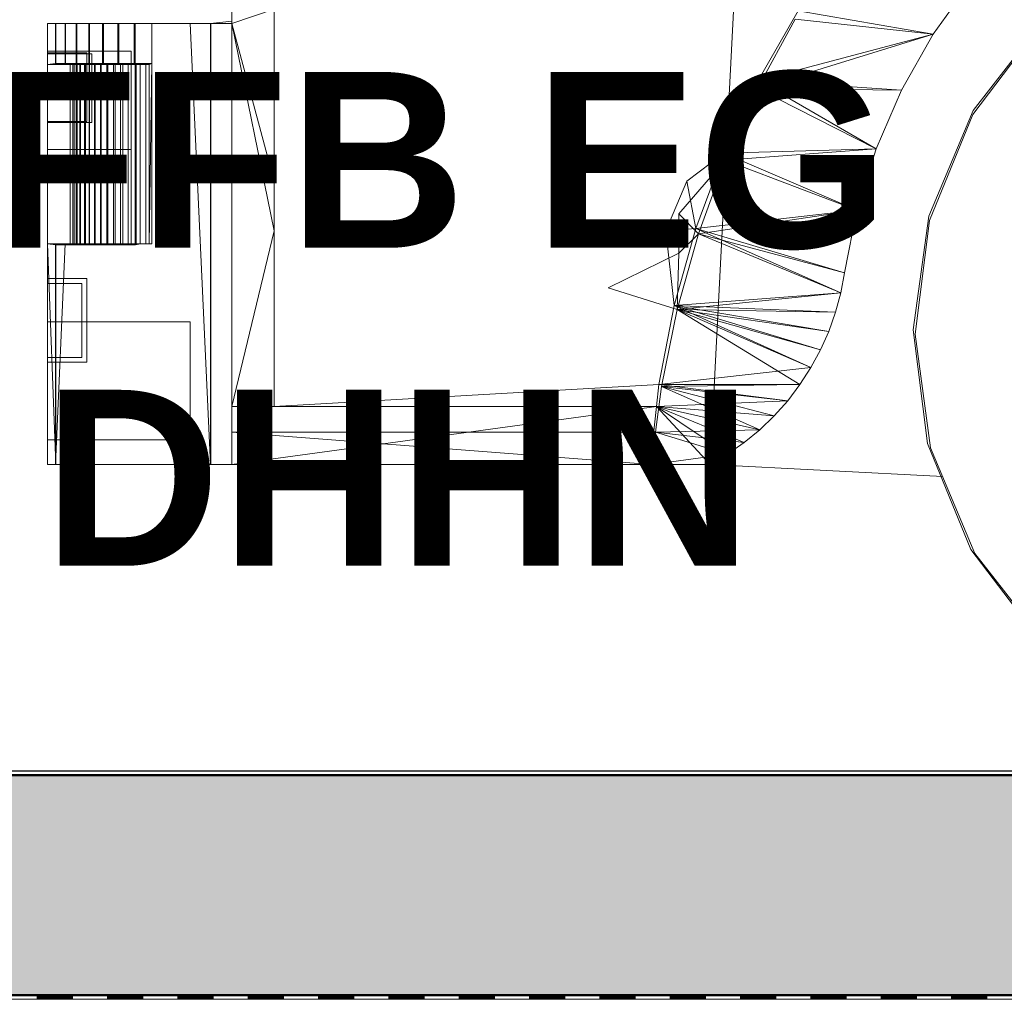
# Model space of a CAD drawing. Header units: metres. Extents: x 1314 to 1415, y -87 to -52.
# Tile 69 of 256: x 1321.31 to 1322.43, y -62.48 to -61.37. Entities that reach past the tile are written whole.
import ezdxf

# ---------------------------------------------------------------- set-up
doc = ezdxf.new("R2010")
doc.units = ezdxf.units.M
doc.header["$PDMODE"] = 65
doc.linetypes.add('AUSGEZOGEN', pattern=[0])
for name, color, linetype, lineweight in [('XR$2$Design', 4, 'AUSGEZOGEN', 13), ('XR$2$Möblierung', 4, 'AUSGEZOGEN', 13), ('XR$2$Wand', 1, 'AUSGEZOGEN', 50), ('XR$3$Maßlinie 1_50', 7, 'AUSGEZOGEN', 25), ('XR$4$Muster', 4, 'AUSGEZOGEN', 13)]:
    doc.layers.add(name, color=color, linetype=linetype, lineweight=lineweight)
doc.styles.add('ARIAL', font='arial.ttf')
doc.dimstyles.new('DIMSTYLE_14', dxfattribs={"dimtxt": 0.175, "dimasz": 0.15, "dimexe": 0, "dimexo": 0, "dimgap": 0.0875, "dimtad": 2, "dimrnd": 0.005, "dimzin": 4, "dimdsep": 46, "dimtxsty": 'ARIAL', "dimblk1": 'ALL_ML_KREIS', "dimblk2": 'ALL_ML_KREIS', "dimsah": 1, "dimcen": 0, "dimclrd": 3, "dimclre": 3, "dimclrt": 3, "dimadec": 0, "dimazin": 0, "dimtfac": 1, "dimtdec": 0, "dimtix": 1, "dimtmove": 2, "dimatfit": 3, "dimfxl": 0, "dimtzin": 0, "dimlwd": 0, "dimlwe": 25, "dimarcsym": 0})
doc.dimstyles.new('DIMSTYLE_5', dxfattribs={"dimtxt": 0.125, "dimasz": 0.15, "dimexe": 0, "dimexo": 0, "dimgap": 0.0625, "dimtad": 2, "dimrnd": 0.005, "dimzin": 4, "dimdsep": 46, "dimtxsty": 'ARIAL', "dimblk1": 'ALL_ML_KREIS', "dimblk2": 'ALL_ML_KREIS', "dimsah": 1, "dimcen": 0, "dimclrd": 3, "dimclre": 3, "dimclrt": 3, "dimadec": 0, "dimazin": 0, "dimtfac": 1, "dimtdec": 0, "dimtix": 1, "dimtmove": 2, "dimatfit": 3, "dimfxl": 0, "dimtzin": 0, "dimlwd": 0, "dimlwe": 25, "dimarcsym": 0})
doc.dimstyles.new('DIMSTYLE_9', dxfattribs={"dimtxt": 0.125, "dimasz": 0.15, "dimexe": 0, "dimexo": 0, "dimgap": 0.0625, "dimtad": 2, "dimrnd": 0.005, "dimzin": 4, "dimdsep": 46, "dimtxsty": 'ARIAL', "dimblk1": 'ALL_ML_KREIS', "dimblk2": 'ALL_ML_KREIS', "dimsah": 1, "dimcen": 0, "dimclrd": 3, "dimclre": 3, "dimclrt": 3, "dimadec": 0, "dimazin": 0, "dimtfac": 1, "dimtdec": 0, "dimtix": 1, "dimtmove": 2, "dimatfit": 3, "dimfxl": 0, "dimtzin": 0, "dimlwd": 0, "dimlwe": 25, "dimarcsym": 0})

# ---------------------------------------------------------------- blocks, each defined once
blk = doc.blocks.new('COMPLEXOBJECT_1')
at = {"layer": 'XR$2$Möblierung', "color": 52, "linetype": 'AUSGEZOGEN', "lineweight": 13, "transparency": 33554687}
for p, q in [((1322.0961, -61.8767), (1322.1354, -61.1198)), ((1322.3921, -61.3282), (1322.3497, -61.3875)), ((1321.5521, -61.3549), (1321.5521, -61.3725)), ((1321.5521, -61.3752), (1321.6003, -61.359)), ((1321.5521, -61.3752), (1321.5521, -61.359)), ((1321.6003, -61.5546), (1321.6003, -61.359)), ((1322.1927, -61.3705), (1322.1501, -61.449)), ((1322.1507, -61.4399), (1322.1964, -61.3608)), ((1322.3497, -61.3875), (1322.1927, -61.3705)), ((1322.1964, -61.3608), (1322.3497, -61.3875)), ((1321.3426, -61.4217), (1321.3426, -61.3752)), ((1321.3426, -61.3752), (1321.3426, -61.4086)), ((1321.3426, -61.3752), (1321.3426, -61.4067)), ((1321.3426, -61.3752), (1321.3426, -61.4098)), ((1321.3426, -61.3752), (1321.352, -61.3752)), ((1321.3518, -61.3752), (1321.3426, -61.3752)), ((1321.3518, -61.4206), (1321.3518, -61.3752)), ((1321.3627, -61.3752), (1321.3518, -61.3752)), ((1321.352, -61.3752), (1321.352, -61.4217)), ((1321.352, -61.3752), (1321.3632, -61.3752)), ((1321.3627, -61.4206), (1321.3627, -61.3752)), ((1321.3753, -61.3752), (1321.3627, -61.3752)), ((1321.3632, -61.3752), (1321.376, -61.3752)), ((1321.3632, -61.4217), (1321.3632, -61.3752)), ((1321.3753, -61.4206), (1321.3753, -61.3752)), ((1321.3895, -61.3752), (1321.3753, -61.3752)), ((1321.376, -61.3752), (1321.3904, -61.3752)), ((1321.376, -61.4217), (1321.376, -61.3752)), ((1321.3895, -61.4206), (1321.3895, -61.3752)), ((1321.4053, -61.3752), (1321.3895, -61.3752)), ((1321.3904, -61.3752), (1321.4063, -61.3752)), ((1321.3904, -61.4217), (1321.3904, -61.3752)), ((1321.4226, -61.3752), (1321.4053, -61.3752)), ((1321.4053, -61.3752), (1321.4053, -61.4206)), ((1321.4063, -61.3752), (1321.4236, -61.3752)), ((1321.4063, -61.4217), (1321.4063, -61.3752)), ((1321.4413, -61.3752), (1321.4226, -61.3752)), ((1321.4226, -61.3752), (1321.4226, -61.4206)), ((1321.4236, -61.3752), (1321.4423, -61.3752)), ((1321.4236, -61.4217), (1321.4236, -61.3752)), ((1321.4613, -61.3752), (1321.4413, -61.3752)), ((1321.4413, -61.3752), (1321.4413, -61.4206)), ((1321.4423, -61.4217), (1321.4423, -61.3752)), ((1321.4423, -61.3752), (1321.4623, -61.3752)), ((1321.4824, -61.3752), (1321.4613, -61.3752)), ((1321.4613, -61.3752), (1321.4613, -61.4206)), ((1321.4623, -61.3752), (1321.4833, -61.3752)), ((1321.5047, -61.3752), (1321.4824, -61.3752)), ((1321.4833, -61.3752), (1321.5054, -61.3752)), ((1321.528, -61.8767), (1321.5047, -61.3752)), ((1321.528, -61.3752), (1321.5047, -61.3752)), ((1321.5054, -61.3752), (1321.5284, -61.3752)), ((1321.5521, -61.3725), (1321.528, -61.3752)), ((1321.528, -61.8767), (1321.528, -61.3752)), ((1321.5284, -61.8767), (1321.5284, -61.3752)), ((1321.5284, -61.3752), (1321.5521, -61.3752)), ((1321.5521, -61.5918), (1321.5521, -61.3725)), ((1321.5521, -61.3752), (1321.5521, -61.8109)), ((1321.5521, -61.3752), (1321.6003, -61.6112)), ((1321.5521, -61.3752), (1321.6003, -61.5546)), ((1322.4735, -61.375), (1322.3948, -61.4788)), ((1322.3951, -61.4743), (1322.475, -61.3714)), ((1322.3497, -61.3875), (1322.1501, -61.449)), ((1322.1507, -61.4399), (1322.3497, -61.3875)), ((1322.3497, -61.3875), (1322.3138, -61.451)), ((1321.3426, -61.4067), (1321.3426, -61.4086)), ((1321.3426, -61.4067), (1321.3426, -61.5184)), ((1321.3426, -61.4098), (1321.3426, -61.4067)), ((1321.3426, -61.488), (1321.3426, -61.4067)), ((1321.3426, -61.4067), (1321.4376, -61.4067)), ((1321.3426, -61.4086), (1321.3426, -61.4217)), ((1321.3426, -61.4086), (1321.3426, -61.4868)), ((1321.3426, -61.5184), (1321.3426, -61.4086)), ((1321.3873, -61.4086), (1321.3426, -61.4086)), ((1321.3426, -61.4098), (1321.3426, -61.488)), ((1321.3426, -61.4217), (1321.3426, -61.4098)), ((1321.3426, -61.6259), (1321.3426, -61.4098)), ((1321.3426, -61.4098), (1321.3426, -61.7549)), ((1321.3426, -61.4098), (1321.3929, -61.4098)), ((1321.3873, -61.4868), (1321.3873, -61.4086)), ((1321.3929, -61.4098), (1321.3929, -61.488)), ((1321.4376, -61.4067), (1321.4376, -61.5184)), ((1321.3426, -61.4217), (1321.3518, -61.4206)), ((1321.4613, -61.4206), (1321.3426, -61.4217)), ((1321.3426, -61.4868), (1321.3426, -61.4217)), ((1321.3426, -61.4217), (1321.3426, -61.6259)), ((1321.3426, -61.4217), (1321.3426, -61.8486)), ((1321.4544, -61.4217), (1321.3426, -61.4217)), ((1321.3426, -61.4217), (1321.3859, -61.4217)), ((1321.3426, -61.4217), (1321.352, -61.4217)), ((1321.3518, -61.4206), (1321.3627, -61.4206)), ((1321.352, -61.4217), (1321.3632, -61.4217)), ((1321.3627, -61.4206), (1321.3753, -61.4206)), ((1321.3632, -61.4217), (1321.376, -61.4217)), ((1321.3714, -61.4217), (1321.3682, -61.4217)), ((1321.3682, -61.4217), (1321.3859, -61.4217)), ((1321.3682, -61.4217), (1321.3682, -61.6259)), ((1321.3752, -61.4217), (1321.3714, -61.4217)), ((1321.3714, -61.4217), (1321.3714, -61.6259)), ((1321.3731, -61.6259), (1321.3731, -61.4217)), ((1321.3731, -61.4217), (1321.4544, -61.4217)), ((1321.3763, -61.4217), (1321.3731, -61.4217)), ((1321.3795, -61.4217), (1321.3752, -61.4217)), ((1321.3752, -61.4217), (1321.3752, -61.6259)), ((1321.3753, -61.4206), (1321.3895, -61.4206)), ((1321.376, -61.4217), (1321.3904, -61.4217)), ((1321.3763, -61.6259), (1321.3763, -61.4217)), ((1321.3803, -61.4217), (1321.3763, -61.4217)), ((1321.3845, -61.4217), (1321.3795, -61.4217)), ((1321.3795, -61.4217), (1321.3795, -61.6259)), ((1321.3803, -61.6259), (1321.3803, -61.4217)), ((1321.385, -61.4217), (1321.3803, -61.4217)), ((1321.39, -61.4217), (1321.3845, -61.4217)), ((1321.3845, -61.4217), (1321.3845, -61.6259)), ((1321.385, -61.6259), (1321.385, -61.4217)), ((1321.3905, -61.4217), (1321.385, -61.4217)), ((1321.3859, -61.4217), (1321.3859, -61.6259)), ((1321.3895, -61.4206), (1321.4053, -61.4206)), ((1321.3961, -61.4217), (1321.39, -61.4217)), ((1321.39, -61.4217), (1321.39, -61.6259)), ((1321.3904, -61.4217), (1321.4063, -61.4217)), ((1321.3905, -61.6259), (1321.3905, -61.4217)), ((1321.3967, -61.4217), (1321.3905, -61.4217)), ((1321.4027, -61.4217), (1321.3961, -61.4217)), ((1321.3961, -61.4217), (1321.3961, -61.6259)), ((1321.3967, -61.6259), (1321.3967, -61.4217)), ((1321.4036, -61.4217), (1321.3967, -61.4217)), ((1321.4099, -61.4217), (1321.4027, -61.4217)), ((1321.4027, -61.4217), (1321.4027, -61.6259)), ((1321.4036, -61.6259), (1321.4036, -61.4217)), ((1321.4112, -61.4217), (1321.4036, -61.4217)), ((1321.4053, -61.4206), (1321.4226, -61.4206)), ((1321.4063, -61.4217), (1321.4236, -61.4217)), ((1321.4176, -61.4217), (1321.4099, -61.4217)), ((1321.4099, -61.4217), (1321.4099, -61.6259)), ((1321.4112, -61.6259), (1321.4112, -61.4217)), ((1321.4195, -61.4217), (1321.4112, -61.4217)), ((1321.4257, -61.4217), (1321.4176, -61.4217)), ((1321.4176, -61.4217), (1321.4176, -61.6259)), ((1321.4195, -61.6259), (1321.4195, -61.4217)), ((1321.4284, -61.4217), (1321.4195, -61.4217)), ((1321.4226, -61.4206), (1321.4413, -61.4206)), ((1321.4423, -61.4217), (1321.4236, -61.4217)), ((1321.4344, -61.4217), (1321.4257, -61.4217)), ((1321.4257, -61.4217), (1321.4257, -61.6259)), ((1321.4284, -61.6259), (1321.4284, -61.4217)), ((1321.4379, -61.4217), (1321.4284, -61.4217)), ((1321.4435, -61.4217), (1321.4344, -61.4217)), ((1321.4344, -61.6259), (1321.4344, -61.4217)), ((1321.4379, -61.6259), (1321.4379, -61.4217)), ((1321.4479, -61.4217), (1321.4379, -61.4217)), ((1321.4413, -61.4206), (1321.4613, -61.4206)), ((1321.4423, -61.627), (1321.4423, -61.4217)), ((1321.4435, -61.4217), (1321.4423, -61.627)), ((1321.4435, -61.4217), (1321.4423, -61.4217)), ((1321.4435, -61.6259), (1321.4435, -61.4217)), ((1321.4479, -61.6259), (1321.4479, -61.4217)), ((1321.4584, -61.4217), (1321.4479, -61.4217)), ((1321.4613, -61.4206), (1321.4544, -61.4217)), ((1321.4544, -61.6259), (1321.4544, -61.4217)), ((1321.4544, -61.4217), (1321.4584, -61.4217)), ((1321.4613, -61.4206), (1321.4584, -61.6259)), ((1321.4613, -61.4206), (1321.4584, -61.4217)), ((1321.4584, -61.4217), (1321.4584, -61.6259)), ((1321.4613, -61.4206), (1321.4613, -61.6259)), ((1322.1118, -61.5226), (1322.1507, -61.4399)), ((1322.1501, -61.449), (1322.1134, -61.5305)), ((1322.2849, -61.5178), (1322.1501, -61.449)), ((1322.3138, -61.451), (1322.1501, -61.449)), ((1322.1507, -61.4399), (1322.2849, -61.5178)), ((1322.1507, -61.4399), (1322.3138, -61.451)), ((1322.3138, -61.451), (1322.2849, -61.5178)), ((1322.3447, -61.5944), (1322.3951, -61.4743)), ((1322.3948, -61.4788), (1322.3455, -61.5994)), ((1321.3426, -61.4868), (1321.3426, -61.7144)), ((1321.3426, -61.8486), (1321.3426, -61.4868)), ((1321.3426, -61.4868), (1321.3426, -61.5184)), ((1321.3426, -61.4868), (1321.3873, -61.4868)), ((1321.3426, -61.488), (1321.3426, -61.7144)), ((1321.3426, -61.5184), (1321.3426, -61.488)), ((1321.3426, -61.488), (1321.3426, -61.7549)), ((1321.3929, -61.488), (1321.3426, -61.488)), ((1321.3426, -61.5184), (1321.3426, -61.7144)), ((1321.4376, -61.5184), (1321.3426, -61.5184)), ((1322.0697, -61.5546), (1322.1118, -61.5226)), ((1322.0798, -61.6082), (1322.1118, -61.5226)), ((1322.1118, -61.5226), (1322.2849, -61.5178)), ((1322.1118, -61.5226), (1322.2631, -61.5874)), ((1322.2849, -61.5178), (1322.1134, -61.5305)), ((1322.2849, -61.5178), (1322.2631, -61.5874)), ((1322.0606, -61.5918), (1322.1134, -61.5305)), ((1322.1134, -61.5305), (1322.0828, -61.6145)), ((1322.2631, -61.5874), (1322.1134, -61.5305)), ((1321.6003, -61.5546), (1321.6003, -61.6112)), ((1322.0458, -61.6112), (1322.0697, -61.5546)), ((1322.0697, -61.5546), (1322.0798, -61.6082)), ((1321.5521, -61.6757), (1321.5521, -61.5918)), ((1322.0606, -61.5918), (1322.0606, -61.6365)), ((1322.0828, -61.6145), (1322.0606, -61.5918)), ((1322.0798, -61.6082), (1322.2631, -61.5874)), ((1322.2631, -61.5874), (1322.0828, -61.6145)), ((1322.2631, -61.5874), (1322.2488, -61.6589)), ((1322.327, -61.7235), (1322.3447, -61.5944)), ((1322.3455, -61.5994), (1322.3292, -61.7286)), ((1321.5521, -61.8109), (1321.6003, -61.6112)), ((1321.6003, -61.8109), (1321.6003, -61.6112)), ((1322.0458, -61.6112), (1322.0798, -61.6082)), ((1322.0551, -61.6961), (1322.0458, -61.6112)), ((1322.0551, -61.6961), (1322.0798, -61.6082)), ((1322.0828, -61.6145), (1322.0586, -61.7005)), ((1322.0828, -61.6145), (1322.0606, -61.6365)), ((1322.0798, -61.6082), (1322.2446, -61.6815)), ((1322.0798, -61.6082), (1322.2488, -61.6589)), ((1322.2446, -61.6815), (1322.0828, -61.6145)), ((1322.2488, -61.6589), (1322.0828, -61.6145)), ((1321.3426, -61.8767), (1321.3426, -61.6259)), ((1321.3426, -61.6259), (1321.352, -61.8767)), ((1321.3426, -61.6259), (1321.352, -61.627)), ((1321.3426, -61.6259), (1321.3426, -61.6654)), ((1321.3426, -61.7604), (1321.3426, -61.6259)), ((1321.3426, -61.6259), (1321.3426, -61.8486)), ((1321.3426, -61.6259), (1321.3426, -61.7549)), ((1321.3426, -61.6259), (1321.3426, -61.6711)), ((1321.3518, -61.6259), (1321.3426, -61.6259)), ((1321.3426, -61.6259), (1321.4544, -61.6259)), ((1321.3426, -61.6259), (1321.3859, -61.6259)), ((1321.4488, -61.6259), (1321.3426, -61.6259)), ((1321.4423, -61.627), (1321.3426, -61.6259)), ((1321.3518, -61.8767), (1321.3518, -61.6259)), ((1321.3627, -61.6259), (1321.3518, -61.8767)), ((1321.3627, -61.6259), (1321.3518, -61.6259)), ((1321.352, -61.8767), (1321.352, -61.627)), ((1321.352, -61.627), (1321.3632, -61.627)), ((1321.3753, -61.6259), (1321.3627, -61.6259)), ((1321.3632, -61.627), (1321.376, -61.627)), ((1321.3859, -61.6259), (1321.3682, -61.6259)), ((1321.3682, -61.6259), (1321.3714, -61.6259)), ((1321.3714, -61.6259), (1321.3752, -61.6259)), ((1321.3763, -61.6259), (1321.3731, -61.6259)), ((1321.3731, -61.6259), (1321.4544, -61.6259)), ((1321.3752, -61.6259), (1321.3795, -61.6259)), ((1321.3895, -61.6259), (1321.3753, -61.6259)), ((1321.376, -61.627), (1321.3904, -61.627)), ((1321.3803, -61.6259), (1321.3763, -61.6259)), ((1321.3795, -61.6259), (1321.3845, -61.6259)), ((1321.385, -61.6259), (1321.3803, -61.6259)), ((1321.3845, -61.6259), (1321.39, -61.6259)), ((1321.3905, -61.6259), (1321.385, -61.6259)), ((1321.3859, -61.6259), (1321.4488, -61.6259)), ((1321.4053, -61.6259), (1321.3895, -61.6259)), ((1321.39, -61.6259), (1321.3961, -61.6259)), ((1321.3904, -61.627), (1321.4063, -61.627)), ((1321.3967, -61.6259), (1321.3905, -61.6259)), ((1321.3961, -61.6259), (1321.4027, -61.6259)), ((1321.4036, -61.6259), (1321.3967, -61.6259)), ((1321.4027, -61.6259), (1321.4099, -61.6259)), ((1321.4112, -61.6259), (1321.4036, -61.6259)), ((1321.4226, -61.6259), (1321.4053, -61.6259)), ((1321.4063, -61.627), (1321.4236, -61.627)), ((1321.4099, -61.6259), (1321.4176, -61.6259)), ((1321.4195, -61.6259), (1321.4112, -61.6259)), ((1321.4176, -61.6259), (1321.4257, -61.6259)), ((1321.4284, -61.6259), (1321.4195, -61.6259)), ((1321.4413, -61.6259), (1321.4226, -61.6259)), ((1321.4236, -61.627), (1321.4423, -61.627)), ((1321.4257, -61.6259), (1321.4344, -61.6259)), ((1321.4379, -61.6259), (1321.4284, -61.6259)), ((1321.4435, -61.6259), (1321.4344, -61.6259)), ((1321.4479, -61.6259), (1321.4379, -61.6259)), ((1321.4613, -61.6259), (1321.4413, -61.6259)), ((1321.4435, -61.6259), (1321.4423, -61.627)), ((1321.4423, -61.627), (1321.4488, -61.6259)), ((1321.4488, -61.6259), (1321.4435, -61.6259)), ((1321.4584, -61.6259), (1321.4479, -61.6259)), ((1321.4613, -61.6259), (1321.4584, -61.6259)), ((1322.0606, -61.6365), (1321.9802, -61.6757)), ((1322.0586, -61.7005), (1322.0606, -61.6365)), ((1322.2488, -61.6589), (1322.2446, -61.6815)), ((1321.3426, -61.6654), (1321.3426, -61.7604)), ((1321.3426, -61.6654), (1321.3426, -61.8486)), ((1321.3426, -61.6654), (1321.3873, -61.6654)), ((1321.3426, -61.6711), (1321.3426, -61.8767)), ((1321.3426, -61.7549), (1321.3426, -61.6711)), ((1321.3426, -61.6711), (1321.3817, -61.6711)), ((1321.3817, -61.6711), (1321.3817, -61.7549)), ((1321.3873, -61.6654), (1321.3873, -61.7604)), ((1321.5521, -61.84), (1321.5521, -61.6757)), ((1322.0586, -61.7005), (1321.9802, -61.6757)), ((1322.0551, -61.6961), (1322.2446, -61.6815)), ((1322.2446, -61.6815), (1322.0586, -61.7005)), ((1322.2446, -61.6815), (1322.2387, -61.7037)), ((1322.0377, -61.7859), (1322.0551, -61.6961)), ((1322.0586, -61.7005), (1322.0408, -61.788)), ((1322.0551, -61.6961), (1322.2108, -61.7666)), ((1322.0551, -61.6961), (1322.2217, -61.7464)), ((1322.0551, -61.6961), (1322.231, -61.7254)), ((1322.0551, -61.6961), (1322.2387, -61.7037)), ((1322.1983, -61.7859), (1322.0586, -61.7005)), ((1322.2108, -61.7666), (1322.0586, -61.7005)), ((1322.2217, -61.7464), (1322.0586, -61.7005)), ((1322.231, -61.7254), (1322.0586, -61.7005)), ((1322.2387, -61.7037), (1322.0586, -61.7005)), ((1322.2387, -61.7037), (1322.231, -61.7254)), ((1321.3426, -61.7144), (1321.3426, -61.8486)), ((1321.3426, -61.7144), (1321.3426, -61.8767)), ((1321.3426, -61.7144), (1321.3426, -61.7549)), ((1321.5047, -61.7144), (1321.3426, -61.7144)), ((1321.5047, -61.8486), (1321.5047, -61.7144)), ((1322.231, -61.7254), (1322.2217, -61.7464)), ((1322.3433, -61.8527), (1322.327, -61.7235)), ((1322.3292, -61.7286), (1322.3469, -61.8577)), ((1322.2217, -61.7464), (1322.2108, -61.7666)), ((1321.3426, -61.7549), (1321.3426, -61.8767)), ((1321.3426, -61.7549), (1321.3817, -61.7549)), ((1321.3426, -61.7604), (1321.3426, -61.8767)), ((1321.3426, -61.7604), (1321.3426, -61.8486)), ((1321.3873, -61.7604), (1321.3426, -61.7604)), ((1322.0377, -61.7859), (1322.2108, -61.7666)), ((1322.2108, -61.7666), (1322.1983, -61.7859)), ((1321.6003, -61.8109), (1322.0377, -61.7859)), ((1322.0408, -61.788), (1322.0342, -61.84)), ((1322.035, -61.8109), (1322.0377, -61.7859)), ((1322.0377, -61.7859), (1322.1844, -61.8042)), ((1322.0377, -61.7859), (1322.1983, -61.7859)), ((1322.1983, -61.7859), (1322.0408, -61.788)), ((1322.1526, -61.8373), (1322.0408, -61.788)), ((1322.1691, -61.8214), (1322.0408, -61.788)), ((1322.1844, -61.8042), (1322.0408, -61.788)), ((1322.1983, -61.7859), (1322.1844, -61.8042)), ((1322.035, -61.8109), (1322.1844, -61.8042)), ((1322.1844, -61.8042), (1322.1691, -61.8214)), ((1321.5521, -61.8767), (1322.035, -61.8109)), ((1321.5521, -61.8109), (1322.035, -61.8109)), ((1321.5521, -61.8767), (1321.5521, -61.8109)), ((1321.6003, -61.8109), (1321.5521, -61.8109)), ((1322.035, -61.8109), (1321.6003, -61.8109)), ((1322.0279, -61.8767), (1322.035, -61.8109)), ((1322.035, -61.8109), (1322.0961, -61.8767)), ((1322.035, -61.8109), (1322.116, -61.865)), ((1322.035, -61.8109), (1322.1348, -61.8519)), ((1322.035, -61.8109), (1322.1526, -61.8373)), ((1322.035, -61.8109), (1322.1691, -61.8214)), ((1322.1691, -61.8214), (1322.1526, -61.8373)), ((1321.5521, -61.8767), (1321.5521, -61.84)), ((1322.0295, -61.8767), (1321.5521, -61.84)), ((1322.0342, -61.84), (1321.5521, -61.84)), ((1322.0342, -61.84), (1322.0295, -61.8767)), ((1322.1526, -61.8373), (1322.0342, -61.84)), ((1322.116, -61.865), (1322.0342, -61.84)), ((1322.1348, -61.8519), (1322.0342, -61.84)), ((1322.1526, -61.8373), (1322.1348, -61.8519)), ((1321.3426, -61.8486), (1321.3426, -61.8767)), ((1321.3426, -61.8486), (1321.5047, -61.8486)), ((1322.1348, -61.8519), (1322.116, -61.865)), ((1322.3926, -61.9733), (1322.3433, -61.8527)), ((1322.3469, -61.8577), (1322.3973, -61.9778)), ((1322.116, -61.865), (1322.0295, -61.8767)), ((1322.116, -61.865), (1322.0961, -61.8767)), ((1321.3426, -61.8767), (1321.3518, -61.8767)), ((1321.3426, -61.8767), (1321.352, -61.8767)), ((1321.352, -61.8767), (1321.3518, -61.8767)), ((1321.3627, -61.8767), (1321.3518, -61.8767)), ((1321.352, -61.8767), (1321.3627, -61.8767)), ((1321.352, -61.8767), (1321.3632, -61.8767)), ((1321.3632, -61.8767), (1321.3627, -61.8767)), ((1321.3753, -61.8767), (1321.3627, -61.8767)), ((1321.3632, -61.8767), (1321.3753, -61.8767)), ((1321.3632, -61.8767), (1321.376, -61.8767)), ((1321.376, -61.8767), (1321.3753, -61.8767)), ((1321.3895, -61.8767), (1321.3753, -61.8767)), ((1321.376, -61.8767), (1321.3895, -61.8767)), ((1321.376, -61.8767), (1321.3904, -61.8767)), ((1321.3904, -61.8767), (1321.3895, -61.8767)), ((1321.4053, -61.8767), (1321.3895, -61.8767)), ((1321.3904, -61.8767), (1321.4053, -61.8767)), ((1321.3904, -61.8767), (1321.4063, -61.8767)), ((1321.4063, -61.8767), (1321.4053, -61.8767)), ((1321.4226, -61.8767), (1321.4053, -61.8767)), ((1321.4063, -61.8767), (1321.4226, -61.8767)), ((1321.4063, -61.8767), (1321.4236, -61.8767)), ((1321.4236, -61.8767), (1321.4226, -61.8767)), ((1321.4413, -61.8767), (1321.4226, -61.8767)), ((1321.4236, -61.8767), (1321.4413, -61.8767)), ((1321.4236, -61.8767), (1321.4423, -61.8767)), ((1321.4423, -61.8767), (1321.4413, -61.8767)), ((1321.4613, -61.8767), (1321.4413, -61.8767)), ((1321.4423, -61.8767), (1321.4613, -61.8767)), ((1321.4423, -61.8767), (1321.4623, -61.8767)), ((1321.4623, -61.8767), (1321.4613, -61.8767)), ((1321.4824, -61.8767), (1321.4613, -61.8767)), ((1321.4623, -61.8767), (1321.4824, -61.8767)), ((1321.4623, -61.8767), (1321.4833, -61.8767)), ((1321.4833, -61.8767), (1321.4824, -61.8767)), ((1321.5047, -61.8767), (1321.4824, -61.8767)), ((1321.4833, -61.8767), (1321.5047, -61.8767)), ((1321.4833, -61.8767), (1321.5054, -61.8767)), ((1321.5054, -61.8767), (1321.5047, -61.8767)), ((1321.528, -61.8767), (1321.5047, -61.8767)), ((1321.5054, -61.8767), (1321.528, -61.8767)), ((1321.5054, -61.8767), (1321.5284, -61.8767)), ((1321.5284, -61.8767), (1321.528, -61.8767)), ((1321.5521, -61.8767), (1321.528, -61.8767)), ((1321.5284, -61.8767), (1321.5521, -61.8767)), ((1322.0279, -61.8767), (1321.5521, -61.8767)), ((1322.0295, -61.8767), (1321.5521, -61.8767)), ((1322.0961, -61.8767), (1322.0279, -61.8767)), ((1322.0279, -61.8767), (1322.0295, -61.8767)), ((1322.0295, -61.8767), (1322.0961, -61.8767)), ((1322.3606, -61.8904), (1322.0961, -61.8767)), ((1322.4713, -62.0771), (1322.3926, -61.9733)), ((1322.3973, -61.9778), (1322.4772, -62.0807))]:
    blk.add_line(p, q, dxfattribs=at)
blk = doc.blocks.new('MUSTERELEMENT_41')
at = {"layer": 'XR$2$Design', "color": 4, "linetype": 'AUSGEZOGEN', "lineweight": 13, "transparency": 33554687}
for p, q in [((1321.251, -62.4797), (1321.331, -62.4797)), ((1321.251, -62.4847), (1321.331, -62.4847)), ((1321.331, -62.4797), (1321.411, -62.4797)), ((1321.331, -62.4797), (1321.331, -62.4847)), ((1321.331, -62.4797), (1321.331, -62.4847)), ((1321.331, -62.4807), (1321.371, -62.4807)), ((1321.331, -62.4817), (1321.371, -62.4817)), ((1321.331, -62.4827), (1321.371, -62.4827)), ((1321.331, -62.4837), (1321.371, -62.4837)), ((1321.331, -62.4847), (1321.411, -62.4847)), ((1321.371, -62.4797), (1321.371, -62.4847)), ((1321.411, -62.4797), (1321.4909, -62.4797)), ((1321.411, -62.4797), (1321.411, -62.4847)), ((1321.411, -62.4797), (1321.411, -62.4847)), ((1321.411, -62.4807), (1321.4509, -62.4807)), ((1321.411, -62.4817), (1321.4509, -62.4817)), ((1321.411, -62.4827), (1321.4509, -62.4827)), ((1321.411, -62.4837), (1321.4509, -62.4837)), ((1321.411, -62.4847), (1321.4909, -62.4847)), ((1321.4509, -62.4797), (1321.4509, -62.4847)), ((1321.4909, -62.4797), (1321.5709, -62.4797)), ((1321.4909, -62.4797), (1321.4909, -62.4847)), ((1321.4909, -62.4797), (1321.4909, -62.4847)), ((1321.4909, -62.4807), (1321.5309, -62.4807)), ((1321.4909, -62.4817), (1321.5309, -62.4817)), ((1321.4909, -62.4827), (1321.5309, -62.4827)), ((1321.4909, -62.4837), (1321.5309, -62.4837)), ((1321.4909, -62.4847), (1321.5709, -62.4847)), ((1321.5309, -62.4797), (1321.5309, -62.4847)), ((1321.5709, -62.4797), (1321.6509, -62.4797)), ((1321.5709, -62.4797), (1321.5709, -62.4847)), ((1321.5709, -62.4797), (1321.5709, -62.4847)), ((1321.5709, -62.4807), (1321.6109, -62.4807)), ((1321.5709, -62.4817), (1321.6109, -62.4817)), ((1321.5709, -62.4827), (1321.6109, -62.4827)), ((1321.5709, -62.4837), (1321.6109, -62.4837)), ((1321.5709, -62.4847), (1321.6509, -62.4847)), ((1321.6109, -62.4797), (1321.6109, -62.4847)), ((1321.6509, -62.4797), (1321.7309, -62.4797)), ((1321.6509, -62.4797), (1321.6509, -62.4847)), ((1321.6509, -62.4797), (1321.6509, -62.4847)), ((1321.6509, -62.4807), (1321.6909, -62.4807)), ((1321.6509, -62.4817), (1321.6909, -62.4817)), ((1321.6509, -62.4827), (1321.6909, -62.4827)), ((1321.6509, -62.4837), (1321.6909, -62.4837)), ((1321.6509, -62.4847), (1321.7309, -62.4847)), ((1321.6909, -62.4797), (1321.6909, -62.4847)), ((1321.7309, -62.4797), (1321.8109, -62.4797)), ((1321.7309, -62.4797), (1321.7309, -62.4847)), ((1321.7309, -62.4797), (1321.7309, -62.4847)), ((1321.7309, -62.4807), (1321.7709, -62.4807)), ((1321.7309, -62.4817), (1321.7709, -62.4817)), ((1321.7309, -62.4827), (1321.7709, -62.4827)), ((1321.7309, -62.4837), (1321.7709, -62.4837)), ((1321.7309, -62.4847), (1321.8109, -62.4847)), ((1321.7709, -62.4797), (1321.7709, -62.4847)), ((1321.8109, -62.4797), (1321.8908, -62.4797)), ((1321.8109, -62.4797), (1321.8109, -62.4847)), ((1321.8109, -62.4797), (1321.8109, -62.4847)), ((1321.8109, -62.4807), (1321.8508, -62.4807)), ((1321.8109, -62.4817), (1321.8508, -62.4817)), ((1321.8109, -62.4827), (1321.8508, -62.4827)), ((1321.8109, -62.4837), (1321.8508, -62.4837)), ((1321.8109, -62.4847), (1321.8908, -62.4847)), ((1321.8508, -62.4797), (1321.8508, -62.4847)), ((1321.8908, -62.4797), (1321.9708, -62.4797)), ((1321.8908, -62.4797), (1321.8908, -62.4847)), ((1321.8908, -62.4797), (1321.8908, -62.4847)), ((1321.8908, -62.4807), (1321.9308, -62.4807)), ((1321.8908, -62.4817), (1321.9308, -62.4817)), ((1321.8908, -62.4827), (1321.9308, -62.4827)), ((1321.8908, -62.4837), (1321.9308, -62.4837)), ((1321.8908, -62.4847), (1321.9708, -62.4847)), ((1321.9308, -62.4797), (1321.9308, -62.4847)), ((1321.9708, -62.4797), (1322.0508, -62.4797)), ((1321.9708, -62.4797), (1321.9708, -62.4847)), ((1321.9708, -62.4797), (1321.9708, -62.4847)), ((1321.9708, -62.4807), (1322.0108, -62.4807)), ((1321.9708, -62.4817), (1322.0108, -62.4817)), ((1321.9708, -62.4827), (1322.0108, -62.4827)), ((1321.9708, -62.4837), (1322.0108, -62.4837)), ((1321.9708, -62.4847), (1322.0508, -62.4847)), ((1322.0108, -62.4797), (1322.0108, -62.4847)), ((1322.0508, -62.4797), (1322.1308, -62.4797)), ((1322.0508, -62.4797), (1322.0508, -62.4847)), ((1322.0508, -62.4797), (1322.0508, -62.4847)), ((1322.0508, -62.4807), (1322.0908, -62.4807)), ((1322.0508, -62.4817), (1322.0908, -62.4817)), ((1322.0508, -62.4827), (1322.0908, -62.4827)), ((1322.0508, -62.4837), (1322.0908, -62.4837)), ((1322.0508, -62.4847), (1322.1308, -62.4847)), ((1322.0908, -62.4797), (1322.0908, -62.4847)), ((1322.1308, -62.4797), (1322.2107, -62.4797)), ((1322.1308, -62.4797), (1322.1308, -62.4847)), ((1322.1308, -62.4797), (1322.1308, -62.4847)), ((1322.1308, -62.4807), (1322.1708, -62.4807)), ((1322.1308, -62.4817), (1322.1708, -62.4817)), ((1322.1308, -62.4827), (1322.1708, -62.4827)), ((1322.1308, -62.4837), (1322.1708, -62.4837)), ((1322.1308, -62.4847), (1322.2107, -62.4847)), ((1322.1708, -62.4797), (1322.1708, -62.4847)), ((1322.2107, -62.4797), (1322.2907, -62.4797)), ((1322.2107, -62.4797), (1322.2107, -62.4847)), ((1322.2107, -62.4797), (1322.2107, -62.4847)), ((1322.2107, -62.4807), (1322.2507, -62.4807)), ((1322.2107, -62.4817), (1322.2507, -62.4817)), ((1322.2107, -62.4827), (1322.2507, -62.4827)), ((1322.2107, -62.4837), (1322.2507, -62.4837)), ((1322.2107, -62.4847), (1322.2907, -62.4847)), ((1322.2507, -62.4797), (1322.2507, -62.4847)), ((1322.2907, -62.4797), (1322.3707, -62.4797)), ((1322.2907, -62.4797), (1322.2907, -62.4847)), ((1322.2907, -62.4797), (1322.2907, -62.4847)), ((1322.2907, -62.4807), (1322.3307, -62.4807)), ((1322.2907, -62.4817), (1322.3307, -62.4817)), ((1322.2907, -62.4827), (1322.3307, -62.4827)), ((1322.2907, -62.4837), (1322.3307, -62.4837)), ((1322.2907, -62.4847), (1322.3707, -62.4847)), ((1322.3307, -62.4797), (1322.3307, -62.4847)), ((1322.3707, -62.4797), (1322.4507, -62.4797)), ((1322.3707, -62.4797), (1322.3707, -62.4847)), ((1322.3707, -62.4797), (1322.3707, -62.4847)), ((1322.3707, -62.4807), (1322.4107, -62.4807)), ((1322.3707, -62.4817), (1322.4107, -62.4817)), ((1322.3707, -62.4827), (1322.4107, -62.4827)), ((1322.3707, -62.4837), (1322.4107, -62.4837)), ((1322.3707, -62.4847), (1322.4507, -62.4847)), ((1322.4107, -62.4797), (1322.4107, -62.4847))]:
    blk.add_line(p, q, dxfattribs=at)
blk = doc.blocks.new('ALL_ML_KREIS')
at = {"color": 0, "linetype": 'ByBlock', "lineweight": -2}
for p, q in [((0, -0.5), (0, 0.5)), ((-1, 0), (0.5, 0))]:
    blk.add_line(p, q, dxfattribs=at)
blk.add_circle((0, 0), 0.15, dxfattribs=at)
blk = doc.blocks.new('*D82')
at = {"layer": 'DEFPOINTS', "color": 3, "linetype": 'AUSGEZOGEN', "lineweight": 25, "transparency": 33554687}
for p in [(1318.1917, -55.1748), (1332.4917, -56.3136), (1318.1917, -64.661)]:
    blk.add_point(p, dxfattribs=at)
at = {"layer": 'XR$3$Maßlinie 1_50', "color": 3, "linetype": 'AUSGEZOGEN', "lineweight": -2, "transparency": 33554687}
for p, q in [((1318.1917, -64.361), (1318.1917, -64.661)), ((1332.4917, -64.361), (1332.4917, -64.661)), ((1318.1917, -64.661), (1332.4917, -64.661))]:
    blk.add_line(p, q, dxfattribs=at)
at = {"layer": 'XR$3$Maßlinie 1_50', "color": 3, "linetype": 'AUSGEZOGEN', "lineweight": 25, "transparency": 33554687, "xscale": 0.15, "yscale": 0.15, "zscale": 0.15, "rotation": 180}
blk.add_blockref('ALL_ML_KREIS', (1318.1917, -64.661), dxfattribs=at)
at = {"layer": 'XR$3$Maßlinie 1_50', "color": 3, "linetype": 'AUSGEZOGEN', "lineweight": 25, "transparency": 33554687, "xscale": 0.15, "yscale": 0.15, "zscale": 0.15}
blk.add_blockref('ALL_ML_KREIS', (1332.4917, -64.661), dxfattribs=at)
at = {"layer": 'XR$3$Maßlinie 1_50', "color": 3, "linetype": 'AUSGEZOGEN', "lineweight": 25, "transparency": 33554687, "insert": (1325.3461, -64.5463), "char_height": 0.125, "width": 0.625, "attachment_point": 5, "style": 'ARIAL'}
blk.add_mtext('\\A1;{\\A1;{14.30\\H0.082500;\\S^ ;}}', dxfattribs=at)
blk = doc.blocks.new('*D106')
at = {"layer": 'DEFPOINTS', "color": 3, "linetype": 'AUSGEZOGEN', "lineweight": 25, "transparency": 33554687}
for p in [(1332.4917, -58.2362), (1318.1917, -58.4758), (1318.1917, -65.2751)]:
    blk.add_point(p, dxfattribs=at)
at = {"layer": 'XR$3$Maßlinie 1_50', "color": 3, "linetype": 'AUSGEZOGEN', "lineweight": -2, "transparency": 33554687}
for p, q in [((1318.1917, -64.9751), (1318.1917, -65.2751)), ((1332.4917, -64.9751), (1332.4917, -65.2751)), ((1318.1917, -65.2751), (1332.4917, -65.2751))]:
    blk.add_line(p, q, dxfattribs=at)
at = {"layer": 'XR$3$Maßlinie 1_50', "color": 3, "linetype": 'AUSGEZOGEN', "lineweight": 25, "transparency": 33554687, "xscale": 0.15, "yscale": 0.15, "zscale": 0.15, "rotation": 180}
blk.add_blockref('ALL_ML_KREIS', (1318.1917, -65.2751), dxfattribs=at)
at = {"layer": 'XR$3$Maßlinie 1_50', "color": 3, "linetype": 'AUSGEZOGEN', "lineweight": 25, "transparency": 33554687, "xscale": 0.15, "yscale": 0.15, "zscale": 0.15}
blk.add_blockref('ALL_ML_KREIS', (1332.4917, -65.2751), dxfattribs=at)
at = {"layer": 'XR$3$Maßlinie 1_50', "color": 3, "linetype": 'AUSGEZOGEN', "lineweight": 25, "transparency": 33554687, "insert": (1325.3481, -65.1346), "char_height": 0.175, "width": 0.875, "attachment_point": 5, "style": 'ARIAL'}
blk.add_mtext('\\A1;{\\fArial|i0|b1;\\A1;{14.30\\H0.115500;\\S^ ;}}', dxfattribs=at)
blk = doc.blocks.new('*D124')
at = {"layer": 'DEFPOINTS', "color": 3, "linetype": 'AUSGEZOGEN', "lineweight": 25, "transparency": 33554687}
for p in [(1318.5917, -58.0594), (1332.0917, -59.0358), (1318.5917, -64.0607)]:
    blk.add_point(p, dxfattribs=at)
at = {"layer": 'XR$3$Maßlinie 1_50', "color": 3, "linetype": 'AUSGEZOGEN', "lineweight": -2, "transparency": 33554687}
for p, q in [((1318.5917, -63.7557), (1318.5917, -64.0607)), ((1332.0917, -63.7557), (1332.0917, -64.0607)), ((1318.5917, -64.0607), (1332.0917, -64.0607))]:
    blk.add_line(p, q, dxfattribs=at)
at = {"layer": 'XR$3$Maßlinie 1_50', "color": 3, "linetype": 'AUSGEZOGEN', "lineweight": 25, "transparency": 33554687, "xscale": 0.15, "yscale": 0.15, "zscale": 0.15, "rotation": 180}
blk.add_blockref('ALL_ML_KREIS', (1318.5917, -64.0607), dxfattribs=at)
at = {"layer": 'XR$3$Maßlinie 1_50', "color": 3, "linetype": 'AUSGEZOGEN', "lineweight": 25, "transparency": 33554687, "xscale": 0.15, "yscale": 0.15, "zscale": 0.15}
blk.add_blockref('ALL_ML_KREIS', (1332.0917, -64.0607), dxfattribs=at)
at = {"layer": 'XR$3$Maßlinie 1_50', "color": 3, "linetype": 'AUSGEZOGEN', "lineweight": 25, "transparency": 33554687, "insert": (1325.3461, -63.946), "char_height": 0.125, "width": 0.625, "attachment_point": 5, "style": 'ARIAL'}
blk.add_mtext('\\A1;{\\A1;{13.50\\H0.082500;\\S^ ;}}', dxfattribs=at)

msp = doc.modelspace()

# ---------------------------------------------------------------- hatches: boundary and pattern name
at = {"layer": 'XR$4$Muster', "linetype": 'AUSGEZOGEN', "lineweight": 13, "transparency": 33554687}
h = msp.add_hatch(dxfattribs=at)
h.set_pattern_fill('MUSTER', color=3, scale=0.09, angle=45, style=0, pattern_type=2)
h.set_pattern_definition([(45, (-3e-17, 0.25456), (-1e-17, 0.1272792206), [0.09, -0.09]), (135, (-3e-17, 0.25456), (-0.1272792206, 1e-17), [0.09, -0.09])])
h.paths.add_polyline_path([(1332.4717, -62.2301), (1318.6117, -62.2301), (1318.6117, -62.4801), (1332.4717, -62.4801)], flags=0)

# ---------------------------------------------------------------- linework, layer by layer
at = {"layer": 'XR$2$Design', "color": 3, "linetype": 'AUSGEZOGEN', "lineweight": 25, "transparency": 33554687}
msp.add_line((1318.6117, -62.2251), (1332.4717, -62.2251), dxfattribs=at)
at = {"layer": 'XR$2$Wand', "color": 1, "linetype": 'AUSGEZOGEN', "lineweight": 50, "transparency": 33554687}
for p, q in [((1318.6117, -62.2301), (1332.4717, -62.2301)), ((1318.6117, -62.4801), (1332.4717, -62.4801))]:
    msp.add_line(p, q, dxfattribs=at)

# ---------------------------------------------------------------- block references
at = {"layer": 'XR$2$Design', "color": 4, "linetype": 'AUSGEZOGEN', "lineweight": 13, "transparency": 33554687}
msp.add_blockref('MUSTERELEMENT_41', (0, 0), dxfattribs=at)
at = {"layer": 'XR$2$Möblierung', "color": 52, "linetype": 'AUSGEZOGEN', "lineweight": 13, "transparency": 33554687}
msp.add_blockref('COMPLEXOBJECT_1', (0, 0), dxfattribs=at)

# ---------------------------------------------------------------- texts
at = {"layer": 'XR$3$Maßlinie 1_50', "color": 4, "linetype": 'AUSGEZOGEN', "lineweight": 25, "transparency": 33554687, "insert": (1319.6682, -61.4303), "char_height": 0.2, "width": 2.735148, "attachment_point": 1, "line_spacing_factor": 1.084337, "style": 'ARIAL'}
msp.add_mtext('\\A1;{\\fArial|i0|b1;\\H0.200000;\\W1.000000;\\C4;+0.00 m OK FFB EG}\\P{\\fArial|i0|b1;\\H0.200000;\\W1.000000;\\C4;= 33.60 m ü. DHHN}\\P', dxfattribs=at)

# ---------------------------------------------------------------- dimensions: what is measured, and where the dimension line sits
at = {"layer": 'XR$3$Maßlinie 1_50', "color": 3, "linetype": 'AUSGEZOGEN', "lineweight": 25, "transparency": 33554687}
for base, p1, p2, dimstyle, picture, middle in [((1332.4917, -64.661), (1318.1917, -64.361), (1332.4917, -64.361), 'DIMSTYLE_5', '*D82', (1325.3461, -64.5463)), ((1332.0917, -64.0607), (1318.5917, -63.7557), (1332.0917, -63.7557), 'DIMSTYLE_9', '*D124', (1325.3461, -63.946)), ((1332.4917, -65.2751), (1318.1917, -64.9751), (1332.4917, -64.9751), 'DIMSTYLE_14', '*D106', (1325.3481, -65.1346))]:
    dim = msp.add_linear_dim(base=base, p1=p1, p2=p2, dimstyle=dimstyle, override={"dimpost": '<>', "dimclrd": 3, "dimclre": 3, "dimclrt": 3, "dimlwd": 0, "dimlwe": 25}, dxfattribs=at)
    dim.commit()
    dim.dimension.update_dxf_attribs({"geometry": picture, "text_midpoint": middle, "dimtype": 160})

doc.saveas('drawing.dxf')
